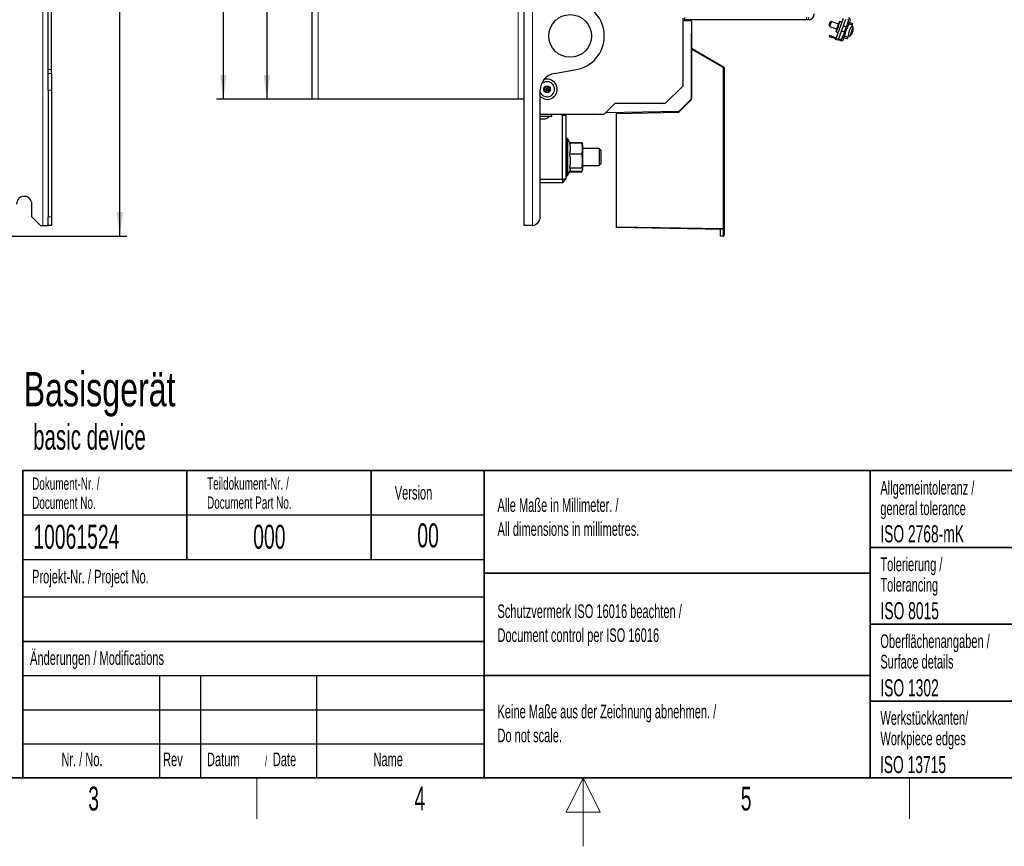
# Model space of a CAD drawing. Header units: millimetres. Extents: x 5 to 418, y 2 to 292.
# Tile 8 of 50: x 135 to 279, y 2 to 123. Entities that reach past the tile are written whole.
import ezdxf

# ---------------------------------------------------------------- set-up
doc = ezdxf.new("R2010")
doc.units = ezdxf.units.MM
doc.layers.add('SLD-0', color=7, linetype='Continuous')
doc.styles.add('SLDTEXTSTYLE0', font='TXT', dxfattribs={"width": 0.7})
doc.styles.add('SLDTEXTSTYLE1', font='TXT', dxfattribs={"width": 0.605})
doc.dimstyles.new('SLDDIMSTYLE0', dxfattribs={"dimtxt": 3.5, "dimasz": 3.5, "dimexe": 0, "dimexo": 0.0625, "dimgap": 0.875, "dimtad": 1, "dimlfac": 4, "dimrnd": 1e-09, "dimzin": 12, "dimdsep": 46, "dimtxsty": 'SLDTEXTSTYLE1', "dimsah": 1, "dimcen": 0.09, "dimadec": 0, "dimazin": 3, "dimtfac": 1, "dimtofl": 0, "dimtmove": 0, "dimatfit": 3, "dimfxl": 1, "dimfrac": 2, "dimtolj": 1, "dimtzin": 12, "dimarcsym": 0})
doc.dimstyles.new('SLDDIMSTYLE1', dxfattribs={"dimtxt": 3.5, "dimasz": 3.5, "dimexe": 0, "dimexo": 0.0625, "dimgap": 0.875, "dimtad": 1, "dimdec": 1, "dimlfac": 4, "dimrnd": 1e-09, "dimzin": 12, "dimdsep": 46, "dimtxsty": 'SLDTEXTSTYLE1', "dimsah": 1, "dimcen": 0.09, "dimadec": 0, "dimazin": 3, "dimtfac": 1, "dimtofl": 0, "dimtmove": 0, "dimatfit": 3, "dimfxl": 1, "dimfrac": 2, "dimtolj": 1, "dimtzin": 12, "dimarcsym": 0})

# ---------------------------------------------------------------- blocks, each defined once
blk = doc.blocks.new('SW_NOTE_0')
at = {"layer": 'SLD-0', "color": 0, "attachment_point": 1}
for s, insert, char_height, style in [('Basisgerät', (0, 6.48), 5.027, 'SLDTEXTSTYLE0'), ('basic device', (1.39, -1.18), 3.7042, 'SLDTEXTSTYLE1')]:
    blk.add_mtext(s, dxfattribs=dict(at, insert=insert, char_height=char_height, style=style))
blk = doc.blocks.new('SW_NOTE_0_3')
at = {"layer": 'SLD-0', "color": 0, "attachment_point": 1, "style": 'SLDTEXTSTYLE1'}
for s, insert, char_height in [('Datum', (0, 2.58), 2), ('/', (8.48, 2.08), 1.5), ('Date', (9.64, 2.58), 2)]:
    blk.add_mtext(s, dxfattribs=dict(at, insert=insert, char_height=char_height))
blk = doc.blocks.new('SW_NOTE_0_4')
at = {"layer": 'SLD-0', "color": 0, "char_height": 2, "attachment_point": 1, "style": 'SLDTEXTSTYLE1'}
for s, insert in [('Alle Maße in Millimeter. /', (0, 2.58)), ('All dimensions in millimetres.', (0, -0.92))]:
    blk.add_mtext(s, dxfattribs=dict(at, insert=insert))
blk = doc.blocks.new('SW_NOTE_0_5')
at = {"layer": 'SLD-0', "color": 0, "char_height": 1.8, "attachment_point": 1, "style": 'SLDTEXTSTYLE1'}
for s, insert in [('Teildokument-Nr. /', (0, 2.32)), ('Document Part No.', (0, -0.48))]:
    blk.add_mtext(s, dxfattribs=dict(at, insert=insert))
blk = doc.blocks.new('SW_NOTE_0_6')
at = {"layer": 'SLD-0', "color": 0, "char_height": 1.8, "attachment_point": 1, "style": 'SLDTEXTSTYLE1'}
for s, insert in [('Dokument-Nr. /', (0, 2.32)), ('Document No.', (0, -0.48))]:
    blk.add_mtext(s, dxfattribs=dict(at, insert=insert))
blk = doc.blocks.new('SW_NOTE_0_7')
at = {"layer": 'SLD-0', "color": 0, "char_height": 2, "attachment_point": 1, "style": 'SLDTEXTSTYLE1'}
for s, insert in [('Keine Maße aus der Zeichnung abnehmen. /', (0, 2.58)), ('Do not scale.', (0, -0.92))]:
    blk.add_mtext(s, dxfattribs=dict(at, insert=insert))
blk = doc.blocks.new('SW_NOTE_0_8')
at = {"layer": 'SLD-0', "color": 0, "char_height": 2, "attachment_point": 1, "style": 'SLDTEXTSTYLE1'}
for s, insert in [('Schutzvermerk ISO 16016 beachten /', (0, 2.58)), ('Document control per ISO 16016', (0, -0.92))]:
    blk.add_mtext(s, dxfattribs=dict(at, insert=insert))
blk = doc.blocks.new('SW_NOTE_0_9')
at = {"layer": 'SLD-0', "color": 0, "char_height": 2, "attachment_point": 1, "style": 'SLDTEXTSTYLE1'}
for s, insert in [('Werkstückkanten/', (0, 2.58)), ('Workpiece edges', (0, -0.42))]:
    blk.add_mtext(s, dxfattribs=dict(at, insert=insert))
blk = doc.blocks.new('SW_NOTE_0_10')
at = {"layer": 'SLD-0', "color": 0, "char_height": 2, "attachment_point": 1, "style": 'SLDTEXTSTYLE1'}
for s, insert in [('Oberflächenangaben /', (0, 2.58)), ('Surface details', (0, -0.42))]:
    blk.add_mtext(s, dxfattribs=dict(at, insert=insert))
blk = doc.blocks.new('SW_NOTE_0_11')
at = {"layer": 'SLD-0', "color": 0, "char_height": 2, "attachment_point": 1, "style": 'SLDTEXTSTYLE1'}
for s, insert in [('Tolerierung /', (0, 2.58)), ('Tolerancing', (0, -0.42))]:
    blk.add_mtext(s, dxfattribs=dict(at, insert=insert))
blk = doc.blocks.new('SW_NOTE_0_12')
at = {"layer": 'SLD-0', "color": 0, "char_height": 2, "attachment_point": 1, "style": 'SLDTEXTSTYLE1'}
for s, insert in [('Allgemeintoleranz /', (0, 2.58)), ('general tolerance', (0, -0.42))]:
    blk.add_mtext(s, dxfattribs=dict(at, insert=insert))
blk = doc.blocks.new('_D_2')
at = {"layer": 'SLD-0', "color": 7}
for p, q in [((137.95, 242.88), (150.2, 242.88)), ((149.2, 91.32), (149.2, 242.88)), ((128.66, 91.32), (150.2, 91.32))]:
    blk.add_line(p, q, dxfattribs=at)
for points in [[(149.2, 242.88), (148.74, 239.38), (149.66, 239.38)], [(149.2, 91.32), (149.66, 94.82), (148.74, 94.82)]]:
    blk.add_solid(points, dxfattribs=at)
at = {"layer": 'SLD-0', "color": 7, "insert": (144.68, 161.08), "char_height": 3.5, "attachment_point": 1, "rotation": 90, "style": 'SLDTEXTSTYLE1'}
blk.add_mtext('606,3', dxfattribs=at)
blk = doc.blocks.new('_D_4')
at = {"layer": 'SLD-0', "color": 7}
for p, q in [((183.25, 231.38), (169.71, 231.38)), ((170.71, 231.38), (170.71, 111.38)), ((178.23, 111.38), (169.71, 111.38))]:
    blk.add_line(p, q, dxfattribs=at)
for points in [[(170.71, 231.38), (170.25, 227.88), (171.17, 227.88)], [(170.71, 111.38), (171.17, 114.88), (170.25, 114.88)]]:
    blk.add_solid(points, dxfattribs=at)
at = {"layer": 'SLD-0', "color": 7, "insert": (166.19, 167.37), "char_height": 3.5, "attachment_point": 1, "rotation": 90, "style": 'SLDTEXTSTYLE1'}
blk.add_mtext('480', dxfattribs=at)
blk = doc.blocks.new('_D_5')
at = {"layer": 'SLD-0', "color": 7}
for p, q in [((208.35, 242.88), (163.34, 242.88)), ((164.34, 242.88), (164.34, 111.38)), ((178.23, 111.38), (163.34, 111.38))]:
    blk.add_line(p, q, dxfattribs=at)
for centre, start, end in [((161.65, 175.77), 63.4349, 116.5651), ((161.65, 178.49), 243.4349, 296.5651)]:
    blk.add_arc(centre, 6.01, start, end, dxfattribs=at)
for points in [[(164.34, 242.88), (163.88, 239.38), (164.8, 239.38)], [(164.34, 111.38), (164.8, 114.88), (163.88, 114.88)]]:
    blk.add_solid(points, dxfattribs=at)
at = {"layer": 'SLD-0', "color": 7, "insert": (159.82, 173.12), "char_height": 3.5, "attachment_point": 1, "rotation": 90, "style": 'SLDTEXTSTYLE1'}
blk.add_mtext('526', dxfattribs=at)

msp = doc.modelspace()

# ---------------------------------------------------------------- linework, layer by layer
at = {"color": 7, "linetype": 'Continuous', "lineweight": 18}
for p, q in [((137.9461, 242.8815), (137.9461, 92.8814)), ((209.6025, 92.8877), (209.6025, 242.8752)), ((178.2275, 135.5064), (178.2275, 111.3814)), ((207.4775, 111.3814), (207.4775, 136.3815)), ((249.7025, 122.9565), (249.7025, 123.3315)), ((254.0304, 120.3347), (254.3828, 120.2064)), ((237.5047, 115.9996), (232.8775, 118.6711)), ((138.6961, 115.6824), (139.1961, 115.6824)), ((237.5047, 92.4165), (237.5047, 115.9996)), ((237.6275, 115.9996), (237.5047, 115.9996)), ((138.6961, 115.1222), (139.1961, 115.1222)), ((139.1961, 112.6601), (138.6961, 112.6601)), ((219.1025, 109.1314), (219.1025, 109.1565)), ((214.6025, 105.6065), (214.6025, 100.1564)), ((214.6479, 100.1564), (214.6479, 105.6065)), ((214.7612, 105.5343), (214.7612, 100.2286)), ((138.6961, 94.1314), (139.1961, 94.1314)), ((221.8775, 92.6893), (237.5047, 92.4165)), ((237.5003, 91.353), (237.5003, 92.2915)), ((237.5047, 92.4165), (237.6275, 92.4165)), ((237.1275, 91.3596), (237.5003, 91.353))]:
    msp.add_line(p, q, dxfattribs=at)
at = {"color": 7, "linetype": 'Continuous', "lineweight": 25}
for p, q in [((208.3525, 92.8814), (208.3525, 242.8815)), ((177.3525, 111.3814), (177.3525, 135.5064)), ((138.6961, 115.6824), (138.6961, 125.5305)), ((139.1961, 115.6824), (139.1961, 125.5305)), ((231.5775, 123.2064), (231.5775, 113.2565)), ((231.5775, 122.8797), (232.7297, 122.8596)), ((231.8275, 123.3315), (231.8275, 122.9565)), ((249.7025, 122.9565), (231.8275, 122.9565)), ((232.8525, 122.7346), (232.8525, 111.4332)), ((249.9525, 122.9565), (249.7025, 122.9565)), ((249.9525, 123.3315), (249.9525, 122.9565)), ((253.3188, 122.7221), (253.1586, 122.6473)), ((254.362, 122.3423), (253.3188, 122.7221)), ((255.0564, 123.1538), (254.0304, 120.3347)), ((255.4088, 123.0255), (254.3828, 120.2064)), ((254.5736, 122.7043), (254.4775, 122.6595)), ((254.8555, 122.6017), (254.5736, 122.7043)), ((255.6876, 122.4325), (255.7815, 122.6904)), ((255.7696, 122.4526), (255.8474, 122.6664)), ((255.7815, 122.6904), (255.8542, 122.89)), ((255.8474, 122.6664), (255.9879, 122.6152)), ((255.9879, 122.6152), (255.9102, 122.4015)), ((256.0164, 122.6048), (256.0891, 122.8045)), ((252.9876, 122.1775), (253.0623, 122.0173)), ((253.0623, 122.0173), (254.1055, 121.6376)), ((253.9901, 121.3204), (254.0349, 121.2243)), ((254.0349, 121.2243), (254.3168, 121.1217)), ((254.8103, 121.3811), (255.2471, 121.2221)), ((255.5036, 121.9268), (255.0668, 122.0858)), ((256.5278, 121.9266), (256.2785, 122.0348)), ((256.4011, 122.2228), (256.4789, 122.4365)), ((256.4034, 121.0871), (256.4103, 121.0829)), ((256.4894, 121.3032), (256.4905, 121.3031)), ((232.8775, 118.8142), (232.8775, 120.8142)), ((253.0662, 120.7122), (253.0063, 120.5478)), ((253.0063, 120.5478), (253.4762, 120.3768)), ((253.0662, 120.7122), (253.536, 120.5412)), ((253.536, 120.5412), (253.4762, 120.3768)), ((253.9791, 120.1937), (253.4762, 120.3768)), ((253.536, 120.5412), (254.0389, 120.3582)), ((254.2973, 119.9715), (253.9449, 120.0998)), ((254.6508, 119.9493), (254.3315, 120.0655)), ((254.3913, 120.2299), (254.7106, 120.1137)), ((254.8708, 120.1884), (254.9692, 120.4586)), ((254.9692, 120.4586), (255.063, 120.7164)), ((255.0351, 120.4346), (255.1129, 120.6483)), ((255.0351, 120.4346), (255.1756, 120.3834)), ((255.1314, 120.1734), (255.2041, 120.3731)), ((255.2534, 120.5972), (255.1756, 120.3834)), ((255.6666, 120.2047), (255.7444, 120.4185)), ((255.7713, 120.6413), (256.0318, 120.564)), ((232.8775, 118.8142), (237.565, 116.1079)), ((232.8775, 118.6711), (232.8775, 118.8142)), ((232.8775, 111.3142), (232.8775, 118.6711)), ((138.6961, 115.1222), (138.6961, 115.6824)), ((139.1961, 115.1222), (139.1961, 115.6824)), ((212.7934, 115.1222), (215.9708, 115.6824)), ((237.6275, 115.9996), (237.6275, 92.4165)), ((138.6961, 112.6601), (138.6961, 115.1222)), ((139.1961, 115.1222), (139.1961, 112.6601)), ((138.6961, 112.6601), (138.6961, 94.1314)), ((139.1961, 112.6601), (139.1961, 94.1314)), ((210.7275, 94.1314), (210.7275, 112.6601)), ((211.428, 113.1191), (211.3069, 112.7034)), ((211.3069, 112.7034), (211.7275, 112.8065)), ((211.3069, 112.7034), (211.6065, 112.3907)), ((211.8486, 113.2222), (211.428, 113.1191)), ((211.428, 113.1191), (211.7275, 112.8065)), ((211.7275, 112.8065), (211.6065, 112.3907)), ((211.6065, 112.3907), (212.027, 112.4938)), ((211.8486, 113.2222), (211.7275, 112.8065)), ((211.7275, 112.8065), (212.1481, 112.9095)), ((211.7275, 112.8065), (212.027, 112.4938)), ((212.1481, 112.9095), (211.8486, 113.2222)), ((212.027, 112.4938), (212.1481, 112.9095)), ((229.0775, 110.7564), (231.5775, 113.2565)), ((232.8775, 112.5159), (232.8525, 112.5159)), ((178.2275, 111.3814), (177.3525, 111.3814)), ((207.4775, 111.3814), (178.2275, 111.3814)), ((208.3525, 111.3814), (207.4775, 111.3814)), ((231.0025, 109.4392), (232.8775, 111.3142)), ((231.0748, 109.6037), (232.8159, 111.3448)), ((232.7338, 111.2628), (232.8259, 111.2626)), ((220.1025, 109.1565), (221.7025, 110.7564)), ((230.9886, 109.5671), (220.3525, 109.3815)), ((221.7025, 110.7564), (229.0775, 110.7564)), ((210.7275, 109.1565), (220.1025, 109.1565)), ((219.1025, 109.1314), (210.7275, 109.1314)), ((210.7275, 108.8814), (212.4025, 108.8814)), ((210.7275, 108.4565), (211.4275, 108.4565)), ((212.4025, 108.8814), (212.4025, 109.1314)), ((213.8525, 109.0065), (213.8525, 109.1314)), ((213.8525, 109.0065), (213.9775, 109.0065)), ((213.9775, 99.6314), (213.9775, 109.0065)), ((213.9775, 109.0065), (214.4775, 109.0065)), ((214.4775, 109.0065), (214.4775, 99.6314)), ((219.3525, 109.1314), (219.1025, 109.1314)), ((219.3525, 109.1565), (219.3525, 109.1314)), ((220.3525, 109.4064), (220.3525, 109.3815)), ((221.8775, 109.28), (231.0025, 109.4392)), ((221.8775, 109.4081), (221.8775, 109.28)), ((221.8775, 92.6893), (221.8775, 109.28)), ((214.6479, 105.6065), (214.6025, 105.6065)), ((215.0344, 104.9484), (214.7612, 105.5343)), ((214.9886, 104.9484), (216.8115, 104.9484)), ((214.9989, 105.0244), (216.8115, 105.0244)), ((216.8375, 104.9724), (216.8115, 105.0244)), ((216.8115, 104.9484), (216.8938, 104.8032)), ((216.9067, 104.8084), (216.8697, 104.9009)), ((216.9775, 104.6315), (216.9067, 104.8084)), ((216.9775, 101.595), (216.9775, 104.6315)), ((219.3525, 104.1315), (216.9775, 104.1315)), ((219.6025, 103.8815), (219.3525, 104.1315)), ((219.3525, 104.1315), (219.3525, 103.5065)), ((219.6025, 103.8815), (219.6025, 103.3814)), ((214.9886, 103.3569), (216.8115, 103.3569)), ((219.3525, 103.5065), (219.3525, 101.6315)), ((219.6025, 103.3814), (219.6025, 101.8814)), ((214.7612, 100.2286), (215.1007, 100.9567)), ((214.9886, 101.2899), (216.8115, 101.2899)), ((216.8697, 100.862), (216.9067, 100.9545)), ((216.9067, 100.9545), (216.9775, 101.1315)), ((216.9775, 101.6315), (219.3525, 101.6315)), ((216.9775, 101.1315), (216.9775, 101.595)), ((219.3525, 101.6315), (219.6025, 101.8814)), ((210.7275, 99.6314), (213.9775, 99.6314)), ((213.9775, 99.6314), (213.9775, 99.1315)), ((214.4775, 99.6314), (213.9775, 99.1315)), ((214.4775, 99.6314), (213.9775, 99.6314)), ((214.6025, 100.1564), (214.6479, 100.1564)), ((214.9989, 100.7385), (216.8115, 100.7385)), ((215.0344, 100.8145), (216.8115, 100.8145)), ((216.8115, 100.7385), (216.8209, 100.7851)), ((216.8297, 100.7761), (216.8115, 100.7385)), ((213.9775, 99.1315), (210.7275, 99.1315)), ((136.3211, 94.1314), (136.3211, 96.0065)), ((136.3211, 94.1314), (137.5711, 92.8814)), ((138.6961, 92.8877), (138.6961, 94.1314)), ((139.1961, 94.1314), (139.1961, 92.8877)), ((137.5711, 92.8814), (137.9461, 92.8814)), ((137.9461, 92.8814), (138.6856, 92.8814)), ((138.6856, 92.8814), (138.6961, 92.8877)), ((139.1898, 92.8814), (138.6856, 92.8814)), ((139.1961, 92.8877), (139.1898, 92.8814)), ((209.4775, 92.8814), (208.3525, 92.8814)), ((209.4775, 92.8814), (209.6025, 92.8877)), ((221.8775, 92.5642), (221.8775, 92.6893)), ((237.5003, 92.2915), (221.8775, 92.5642)), ((237.1275, 91.3596), (237.1275, 92.298)), ((237.6275, 92.4165), (237.6275, 91.4414)), ((237.1275, 91.3229), (237.1275, 91.3596)), ((237.5003, 91.3165), (237.1275, 91.3229))]:
    msp.add_line(p, q, dxfattribs=at)
at = {"color": 7, "linetype": 'Continuous', "lineweight": 25, "flags": 128}
for points in [[(252.9876, 122.1775), (252.9918, 122.189), (253.0081, 122.2338), (253.0343, 122.3057), (253.0664, 122.394), (253.0995, 122.485), (253.1286, 122.565), (253.1493, 122.6217), (253.1583, 122.6466), (253.1586, 122.6473)], [(253.3188, 122.7221), (253.3184, 122.721), (253.3048, 122.6836), (253.2738, 122.5985), (253.2302, 122.4785), (253.1805, 122.342), (253.1323, 122.2097), (253.093, 122.1017), (253.0686, 122.0345), (253.0623, 122.0173)], [(254.4775, 122.6595), (254.4764, 122.6566), (254.4519, 122.5893), (254.3979, 122.441), (254.3218, 122.2318), (254.2338, 121.99)], [(254.5736, 122.7043), (254.5695, 122.6931), (254.5375, 122.6052), (254.4774, 122.44), (254.3964, 122.2174), (254.3042, 121.9643)], [(255.7815, 122.6904), (255.7834, 122.6897), (255.7892, 122.6876), (255.7987, 122.6841), (255.8118, 122.6793), (255.8285, 122.6732), (255.8474, 122.6664)], [(255.9879, 122.6152), (256.1873, 122.5426), (256.3399, 122.4871), (256.4384, 122.4513), (256.4781, 122.4368), (256.4789, 122.4365)], [(254.2338, 121.99), (254.1457, 121.7481), (254.0696, 121.5389), (254.0156, 121.3906), (253.9911, 121.3233), (253.9901, 121.3204)], [(254.3042, 121.9643), (254.2121, 121.7112), (254.1311, 121.4886), (254.071, 121.3234), (254.039, 121.2355), (254.0349, 121.2243)], [(255.9102, 122.4015), (256.1093, 122.329), (256.2617, 122.2735), (256.3603, 122.2376), (256.4003, 122.2231), (256.4011, 122.2228)], [(256.0318, 120.564), (256.0367, 120.5774), (256.0708, 120.671), (256.1331, 120.8422), (256.2152, 121.0679), (256.3061, 121.3175), (256.3934, 121.5573), (256.4653, 121.755), (256.5122, 121.8839), (256.5278, 121.9266)], [(253.9449, 120.0998), (253.9465, 120.1043), (253.9514, 120.1177), (253.9593, 120.1394), (253.9699, 120.1686), (253.9829, 120.2042), (253.9976, 120.2448), (254.0137, 120.2889), (254.0304, 120.3347)], [(254.3828, 120.2064), (254.3661, 120.1606), (254.35, 120.1165), (254.3353, 120.0759), (254.3223, 120.0403), (254.3117, 120.0111), (254.3038, 119.9894), (254.2989, 119.976), (254.2973, 119.9715)], [(255.0351, 120.4346), (255.0162, 120.4415), (254.9995, 120.4475), (254.9864, 120.4523), (254.9769, 120.4558), (254.9711, 120.4579), (254.9692, 120.4586)], [(255.1756, 120.3834), (255.375, 120.3109), (255.5276, 120.2553), (255.6261, 120.2195), (255.6658, 120.205), (255.6666, 120.2047)], [(255.2534, 120.5972), (255.4526, 120.5247), (255.605, 120.4692), (255.7036, 120.4333), (255.7436, 120.4188), (255.7444, 120.4185)], [(211.3152, 111.3903), (210.976, 111.5373), (210.7275, 111.7222)], [(219.3525, 109.1314), (219.5476, 109.1507), (219.5747, 109.1565)]]:
    msp.add_lwpolyline(points, dxfattribs=at)
at = {"color": 7, "linetype": 'Continuous', "lineweight": 25}
for centre, radius in [((215.1025, 120.6065), 3.125), ((211.7275, 112.8065), 0.5)]:
    msp.add_circle(centre, radius, dxfattribs=at)
for centre, radius, start, end in [((215.1025, 120.6065), 5, 280, 80), ((232.7275, 122.7346), 0.125, 0, 89), ((249.9525, 123.8315), 0.875, 270, 0), ((255.7367, 122.9328), 0.125, 340, 70), ((255.7367, 122.9328), 0.375, 340, 70), ((259.4785, 120.081), 3.7493, 145.163487, 174.836513), ((255.208, 121.5796), 1.3018, 327.424438, 336.742508), ((254.9653, 121.6958), 1.5392, 338.160281, 341.841413), ((256.2678, 121.0717), 0.1364, 357.419646, 22.223927), ((256.143, 121.1324), 0.2719, 349.504915, 8.459409), ((254.9889, 121.7429), 1.5331, 338.152754, 339.949454), ((256.2475, 121.4197), 0.2719, 311.539817, 330.493547), ((255.1048, 121.7043), 1.4415, 343.119643, 351.954522), ((255.2441, 121.6781), 1.3016, 343.256619, 352.576424), ((255.0507, 121.6926), 1.4954, 352.913678, 9.000334), ((256.5248, 121.5094), 0.01, 317.060784, 2.916853), ((232.3775, 120.8142), 0.5, 0, 18.194872), ((254.779, 120.3017), 0.375, 250, 340), ((254.7534, 120.2312), 0.125, 250, 340), ((255.0507, 121.6926), 1.4954, 310.999666, 327.086322), ((256.2987, 120.8849), 0.00888, 315.576369, 339.400881), ((237.5025, 115.9996), 0.125, 0, 60), ((213.2275, 112.6601), 2.5, 100, 180), ((211.7275, 112.8065), 1.1, 253.767772, 141.045206), ((211.7275, 112.8065), 1.475, 253.767772, 108.352966), ((211.7275, 112.8065), 1.1, 204.619977, 253.767772), ((232.7275, 111.4332), 0.125, 315, 0), ((230.9864, 109.6921), 0.125, 271, 315), ((211.19, 109.4278), 1, 283.741315, 326.881112), ((214.6025, 105.4815), 0.125, 90, 180), ((214.6479, 105.4815), 0.125, 25, 90), ((214.6025, 100.2815), 0.125, 180, 270), ((214.6479, 100.2815), 0.125, 270, 335), ((135.1961, 96.0065), 1.125, 0, 180), ((209.4775, 94.1315), 1.25, 275.73917, 0), ((237.5025, 92.4165), 0.125, 269, 0), ((237.5025, 91.4414), 0.125, 269, 0)]:
    msp.add_arc(centre, radius, start, end, dxfattribs=at)
at = {"color": 7, "linetype": 'Continuous', "lineweight": 18}
for centre, radius, start, end in [((235.7546, 117.0457), 2.0389, 329.132987, 332.616112), ((235.7137, 92.4165), 1.791, 355.999412, 0.00114), ((238.2489, 91.3348), 0.7488, 178.599784, 181.400216), ((237.5175, 91.4641), 0.1123, 261.210772, 348.380359)]:
    msp.add_arc(centre, radius, start, end, dxfattribs=at)
at = {"color": 7, "linetype": 'Continuous', "lineweight": 25}
for points, knots in [([(255.1129, 120.6483), (255.1632, 120.861), (255.2654, 121.2925), (255.4918, 121.9037), (255.6814, 122.2784), (255.7696, 122.4526)], [0, 0, 0, 0, 0.34206816, 0.69405743, 1, 1, 1, 1]), ([(255.9102, 122.4015), (255.7472, 122.0724), (255.4605, 121.4934), (255.3159, 120.8674), (255.2534, 120.5972)], [0, 0, 0, 0, 0.56834777, 1, 1, 1, 1]), ([(214.9886, 104.9484), (215.0206, 104.8375), (215.1031, 104.5518), (215.1448, 104.0738), (215.0778, 103.6525), (215.0061, 103.4148), (214.9886, 103.3569)], [0, 0, 0, 0, 0.2117165, 0.54527052, 0.88910133, 1, 1, 1, 1]), ([(216.8115, 103.3569), (216.8286, 103.4237), (216.8977, 103.6929), (216.9535, 104.1797), (216.8904, 104.6459), (216.8238, 104.9012), (216.8115, 104.9484)], [0, 0, 0, 0, 0.12743557, 0.51310496, 0.90994268, 1, 1, 1, 1]), ([(214.9886, 103.3569), (215.0394, 103.1109), (215.1424, 102.6115), (215.1221, 101.9093), (215.0281, 101.4733), (214.9886, 101.2899)], [0, 0, 0, 0, 0.35991836, 0.73073881, 1, 1, 1, 1]), ([(216.8115, 101.2899), (216.8607, 101.577), (216.9606, 102.1602), (216.9087, 102.8586), (216.8314, 103.2548), (216.8115, 103.3569)], [0, 0, 0, 0, 0.418555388, 0.850160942, 1, 1, 1, 1]), ([(214.9886, 101.2899), (215.0422, 101.2333), (215.1454, 101.1241), (215.1112, 101.0129), (215.0948, 100.9594)], [0, 0, 0, 0, 0.5189408, 1, 1, 1, 1]), ([(216.8115, 100.8145), (216.8607, 100.8805), (216.9606, 101.0147), (216.9087, 101.1753), (216.8314, 101.2664), (216.8115, 101.2899)], [0, 0, 0, 0, 0.41855432, 0.85015977, 1, 1, 1, 1])]:
    msp.add_open_spline(points, degree=3, knots=knots, dxfattribs=at)
at = {"layer": 'SLD-0', "lineweight": 35}
for p, q in [((135, 57), (408, 57)), ((135, 57), (135, 12)), ((159, 57), (159, 44)), ((186, 57), (186, 44)), ((202.5, 57), (202.5, 12)), ((259, 57), (259, 12)), ((259, 45.75), (288, 45.75)), ((202.5, 42), (259, 42)), ((259, 34.5), (288, 34.5)), ((135, 32), (202.5, 32)), ((202.5, 27), (259, 27)), ((259, 23.25), (288, 23.25)), ((26, 12), (408, 12)), ((135, 12), (408, 12))]:
    msp.add_line(p, q, dxfattribs=at)
at = {"layer": 'SLD-0'}
for p, q in [((135, 50.5), (202.5, 50.5)), ((135, 38.5), (202.5, 38.5)), ((135, 27), (202.5, 27)), ((155, 27), (155, 12)), ((161, 27), (161, 12)), ((178, 27), (178, 12)), ((135, 22), (202.5, 22)), ((135, 17), (202.5, 17))]:
    msp.add_line(p, q, dxfattribs=at)
at = {"layer": 'SLD-0', "lineweight": 25}
msp.add_line((135, 44), (202.5, 44), dxfattribs=at)
at = {"layer": 'SLD-0', "lineweight": 18}
for p, q in [((169.25, 6), (169.25, 12)), ((217, 12), (214.5, 7)), ((217, 2), (217, 12)), ((219.5, 7), (217, 12)), ((264.75, 6), (264.75, 12)), ((214.5, 7), (219.5, 7))]:
    msp.add_line(p, q, dxfattribs=at)

# ---------------------------------------------------------------- block references
at = {"layer": 'SLD-0', "color": 7}
msp.add_blockref('SW_NOTE_0', (135.1136, 64.9462), dxfattribs=at)
at = {"layer": 'SLD-0'}
for name, p in [('SW_NOTE_0_6', (136.354, 53.6688)), ('SW_NOTE_0_5', (161.9554, 53.687)), ('SW_NOTE_0_12', (260.5044, 52.9003)), ('SW_NOTE_0_4', (204.464, 50.3607)), ('SW_NOTE_0_11', (260.5023, 41.7004)), ('SW_NOTE_0_8', (204.464, 34.8277)), ('SW_NOTE_0_10', (260.5028, 30.4451)), ('SW_NOTE_0_7', (204.464, 20.1509)), ('SW_NOTE_0_9', (260.5091, 19.2125)), ('SW_NOTE_0_3', (161.9462, 13.1463))]:
    msp.add_blockref(name, p, dxfattribs=at)

# ---------------------------------------------------------------- texts
at = {"layer": 'SLD-0', "style": 'SLDTEXTSTYLE1'}
for s, insert, char_height, attachment_point in [('Version', (189.4285, 54.7601), 2, 1), ('10061524', (136.5297, 49.0581), 3.5, 1), ('000', (168.711, 49.0581), 3.5, 1), ('00', (194.3073, 49.2527), 3.5, 2), ('ISO 2768-mK', (260.4941, 48.9932), 2.5, 1), ('Projekt-Nr. / Project No.', (136.3454, 42.4834), 2, 1), ('ISO 8015', (260.5278, 37.733), 2.5, 1), ('Änderungen / Modifications', (136.0531, 30.5619), 2, 1), ('ISO 1302', (260.5038, 26.453), 2.5, 1), ('Nr. / No.', (140.6365, 15.7244), 2, 1), ('Rev', (155.5183, 15.7244), 2, 1), ('Name', (186.3108, 15.729), 2, 1), ('ISO 13715', (260.4473, 15.216), 2.5, 1), ('3', (145.3527, 10.743), 3.5, 2), ('4', (193.1027, 10.743), 3.5, 2), ('5', (240.8527, 10.743), 3.5, 2)]:
    msp.add_mtext(s, dxfattribs=dict(at, insert=insert, char_height=char_height, attachment_point=attachment_point))

# ---------------------------------------------------------------- dimensions: what is measured, and where the dimension line sits
at = {"layer": 'SLD-0', "color": 7}
for base, p1, p2, dimstyle, picture, middle in [((149.1961, 242.8815), (128.6557, 91.3164), (137.9461, 242.8815), 'SLDDIMSTYLE1', '_D_2', (149.1961, 167.0989)), ((170.7052, 111.3815), (183.2525, 231.3815), (178.2275, 111.3815), 'SLDDIMSTYLE0', '_D_4', (170.7052, 171.3815))]:
    dim = msp.add_linear_dim(base=base, p1=p1, p2=p2, angle=90, dimstyle=dimstyle, dxfattribs=at)
    dim.commit()
    dim.dimension.update_dxf_attribs({"geometry": picture, "text_midpoint": middle, "dimtype": 160})
dim = msp.add_linear_dim(base=(164.3351, 111.3815), p1=(208.3525, 242.8815), p2=(178.2275, 111.3815), angle=90, text='(<>)', dimstyle='SLDDIMSTYLE0', dxfattribs=at)
dim.commit()
dim.dimension.update_dxf_attribs({"geometry": '_D_5', "text_midpoint": (164.3351, 177.1315), "dimtype": 160})

doc.saveas('drawing.dxf')
